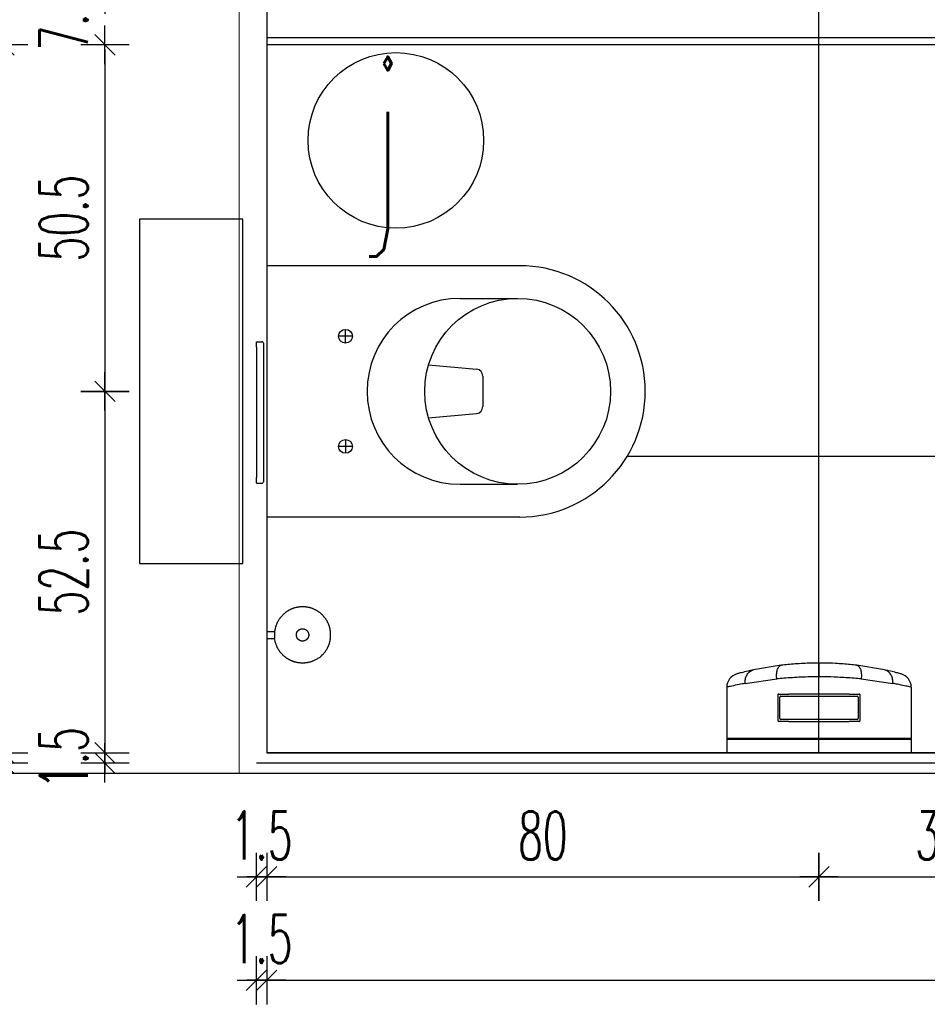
# Model space of a CAD drawing. Header units: centimetres. Extents: x -15121 to 30567, y -60641 to 0.
# Tile 131 of 256: x 6026 to 6157, y -25122 to -24979. Entities that reach past the tile are written whole.
import ezdxf

# ---------------------------------------------------------------- set-up
doc = ezdxf.new("R2010")
doc.units = ezdxf.units.CM
doc.header["$LTSCALE"] = 60
for name, color, linetype in [('AIKA oznaczenia widoków', 30, 'Continuous'), ('AIKA podłoga wc pod meble', 8, 'Continuous'), ('AIKA sanitariaty', 7, 'Continuous'), ('AIKA TYNK', 5, 'Continuous'), ('AIKA widoki wymiarowanie', 7, 'Continuous'), ('AIKA widokowe', 7, 'Continuous'), ('AIKA ŚCIANA', 8, 'Continuous')]:
    doc.layers.add(name, color=color, linetype=linetype)
doc.layers.add('opisy', color=1, linetype='Continuous', lineweight=15)
doc.styles.add('RomanS', font='romans.shx')
doc.styles.add('wymiar', font='txt.shx', dxfattribs={"width": 0.6})
doc.dimstyles.new('Dwudziestka', dxfattribs={"dimtxt": 7, "dimasz": 0.7, "dimexe": 5, "dimexo": 0, "dimgap": 2.5, "dimtad": 1, "dimtoh": 1, "dimdec": 3, "dimrnd": 0.5, "dimdsep": 46, "dimtxsty": 'wymiar', "dimblk": 'znacznik', "dimcen": 0, "dimdle": 5, "dimse1": 1, "dimse2": 1, "dimclrd": 256, "dimclre": 256, "dimclrt": 256, "dimadec": 0, "dimazin": 0, "dimtfac": 0.4, "dimtdec": 3, "dimtix": 1, "dimtofl": 0, "dimtmove": 2, "dimatfit": 3, "dimldrblk": 'znacznik', "dimfxl": 1, "dimtolj": 1, "dimarcsym": 0})

# ---------------------------------------------------------------- blocks, each defined once
blk = doc.blocks.new('toaleta top')
at = {"layer": 'AIKA sanitariaty'}
for p, q in [((-18.25, 39.75), (-18.25, 3)), ((-13.5, 31.08), (-13.5, 39.45)), ((13.5, 31.08), (13.5, 39.45)), ((18.25, 39.75), (18.25, 3)), ((-2.22, 34.39), (2.22, 34.39)), ((-3.85, 26.52), (-3.22, 33.48)), ((3.85, 26.52), (3.22, 33.48)), ((-7, 14.44), (-9, 14.44)), ((-8, 15.44), (-8, 13.44)), ((7, 14.44), (9, 14.44)), ((8, 15.44), (8, 13.44)), ((-18.25, 3), (18.25, 3)), ((25, -0.5), (-25, -0.5)), ((-25, -0.5), (-25, -15.5)), ((25, -15.5), (25, -0.5)), ((-25, -15.5), (25, -15.5))]:
    blk.add_line(p, q, dxfattribs=at)
for centre, radius in [((0, 39.45), 13.5), ((-8, 14.44), 1), ((8, 14.44), 1)]:
    blk.add_circle(centre, radius, dxfattribs=at)
for centre, radius, start, end in [((0, 39.75), 18.25, 0, 180), ((-2.22, 33.39), 1, 90, 174.822), ((2.22, 33.39), 1, 5.178, 90), ((0, 31.08), 13.5, 180, 0)]:
    blk.add_arc(centre, radius, start, end, dxfattribs=at)
blk = doc.blocks.new('sl parawan')
at = {"layer": 'AIKA widokowe'}
for p, q in [((-58.15, -107.45), (57.5, -107.45)), ((-52.65, -108.45), (57.5, -108.45))]:
    blk.add_line(p, q, dxfattribs=at)
blk = doc.blocks.new('sl szczotka rzut')
at = {"layer": 'AIKA sanitariaty', "transparency": 33554610}
for p, q in [((22238.01, -28535.25), (22238.01, -28534.12)), ((22239.01, -28535.25), (22239.01, -28534.12)), ((22239.01, -28535.25), (22238.01, -28535.25))]:
    blk.add_line(p, q, dxfattribs=at)
for points in [[(22235.26, -28527.56), (22235.39, -28527.42), (22235.5, -28527.29), (22235.6, -28527.19), (22235.69, -28527.1), (22235.78, -28527.02), (22235.85, -28526.95), (22235.92, -28526.89), (22235.99, -28526.84), (22236.06, -28526.79), (22236.12, -28526.74), (22236.18, -28526.7), (22236.24, -28526.66), (22236.3, -28526.62), (22236.35, -28526.58), (22236.41, -28526.55), (22236.47, -28526.51), (22236.53, -28526.48), (22236.59, -28526.45), (22236.65, -28526.42), (22236.71, -28526.39), (22236.77, -28526.36), (22236.83, -28526.33), (22236.89, -28526.3), (22236.95, -28526.28), (22237.01, -28526.25), (22237.07, -28526.23), (22237.14, -28526.2), (22237.2, -28526.18), (22237.26, -28526.16), (22237.33, -28526.14), (22237.39, -28526.12), (22237.46, -28526.1), (22237.52, -28526.09), (22237.59, -28526.07), (22237.65, -28526.06), (22237.72, -28526.04), (22237.78, -28526.03), (22237.85, -28526.02), (22237.91, -28526.01), (22237.98, -28526), (22238.05, -28525.99), (22238.11, -28525.98), (22238.18, -28525.98), (22238.25, -28525.97), (22238.31, -28525.97), (22238.38, -28525.97), (22238.45, -28525.97), (22238.51, -28525.97), (22238.58, -28525.97), (22238.65, -28525.97), (22238.71, -28525.97), (22238.78, -28525.97), (22238.85, -28525.98), (22238.91, -28525.98), (22238.98, -28525.99), (22239.05, -28526), (22239.11, -28526.01), (22239.18, -28526.02), (22239.25, -28526.03), (22239.31, -28526.04), (22239.38, -28526.06), (22239.44, -28526.07), (22239.51, -28526.09), (22239.57, -28526.1), (22239.64, -28526.12), (22239.7, -28526.14), (22239.76, -28526.16), (22239.83, -28526.18), (22239.89, -28526.2), (22239.95, -28526.23), (22240.02, -28526.25), (22240.08, -28526.28), (22240.14, -28526.3), (22240.2, -28526.33), (22240.26, -28526.36), (22240.32, -28526.39), (22240.38, -28526.42), (22240.44, -28526.45), (22240.5, -28526.48), (22240.56, -28526.51), (22240.62, -28526.55), (22240.67, -28526.58), (22240.73, -28526.62), (22240.79, -28526.65), (22240.84, -28526.69), (22240.9, -28526.73), (22240.95, -28526.77), (22241, -28526.81), (22241.06, -28526.85), (22241.11, -28526.89), (22241.16, -28526.94), (22241.21, -28526.98), (22241.26, -28527.02), (22241.31, -28527.07), (22241.36, -28527.12), (22241.41, -28527.16), (22241.45, -28527.21), (22241.5, -28527.26), (22241.54, -28527.31), (22241.59, -28527.36), (22241.63, -28527.41), (22241.67, -28527.46), (22241.72, -28527.51), (22241.76, -28527.56), (22241.8, -28527.62), (22241.84, -28527.67), (22241.88, -28527.73), (22241.91, -28527.78), (22241.95, -28527.84), (22241.99, -28527.89), (22242.02, -28527.95), (22242.05, -28528.01), (22242.09, -28528.07), (22242.12, -28528.13), (22242.15, -28528.19), (22242.18, -28528.25), (22242.21, -28528.31), (22242.24, -28528.37), (22242.27, -28528.43), (22242.29, -28528.49), (22242.32, -28528.55), (22242.34, -28528.61), (22242.36, -28528.68), (22242.39, -28528.74), (22242.41, -28528.8), (22242.43, -28528.87), (22242.45, -28528.93), (22242.46, -28529), (22242.48, -28529.06), (22242.5, -28529.13), (22242.51, -28529.19), (22242.52, -28529.26), (22242.54, -28529.32), (22242.55, -28529.39), (22242.56, -28529.45), (22242.57, -28529.52), (22242.58, -28529.59), (22242.58, -28529.65), (22242.59, -28529.72), (22242.59, -28529.79), (22242.6, -28529.85), (22242.6, -28529.92), (22242.6, -28529.99), (22242.6, -28530.05), (22242.6, -28530.12), (22242.6, -28530.19), (22242.6, -28530.25), (22242.59, -28530.32), (22242.59, -28530.39), (22242.58, -28530.45), (22242.58, -28530.52), (22242.57, -28530.59), (22242.56, -28530.65), (22242.55, -28530.72), (22242.54, -28530.79), (22242.52, -28530.85), (22242.51, -28530.92), (22242.5, -28530.98), (22242.48, -28531.05), (22242.46, -28531.11), (22242.45, -28531.18), (22242.43, -28531.24), (22242.41, -28531.3), (22242.39, -28531.37), (22242.36, -28531.43), (22242.34, -28531.49), (22242.32, -28531.56), (22242.29, -28531.62), (22242.27, -28531.68), (22242.24, -28531.74), (22242.21, -28531.8), (22242.18, -28531.86), (22242.15, -28531.92), (22242.12, -28531.98), (22242.09, -28532.04), (22242.05, -28532.1), (22242.02, -28532.16), (22241.99, -28532.21), (22241.95, -28532.27), (22241.91, -28532.33), (22241.88, -28532.38), (22241.84, -28532.44), (22241.8, -28532.49), (22241.76, -28532.54), (22241.72, -28532.6), (22241.67, -28532.65), (22241.63, -28532.7), (22241.59, -28532.75), (22241.54, -28532.8), (22241.5, -28532.85), (22241.45, -28532.9), (22241.41, -28532.94), (22241.36, -28532.99), (22241.31, -28533.04), (22241.26, -28533.08), (22241.21, -28533.13), (22241.16, -28533.17), (22241.11, -28533.21), (22241.06, -28533.26), (22241, -28533.3), (22240.95, -28533.34), (22240.9, -28533.38), (22240.84, -28533.42), (22240.79, -28533.45), (22240.73, -28533.49), (22240.67, -28533.53), (22240.62, -28533.56), (22240.56, -28533.59), (22240.5, -28533.63), (22240.44, -28533.66), (22240.38, -28533.69), (22240.32, -28533.72), (22240.26, -28533.75), (22240.2, -28533.78), (22240.14, -28533.8), (22240.08, -28533.83), (22240.02, -28533.86), (22239.95, -28533.88), (22239.89, -28533.9), (22239.83, -28533.93), (22239.76, -28533.95), (22239.7, -28533.97), (22239.64, -28533.99), (22239.57, -28534), (22239.51, -28534.02), (22239.44, -28534.04), (22239.38, -28534.05), (22239.32, -28534.06), (22239.27, -28534.07), (22239.22, -28534.09), (22239.17, -28534.09), (22239.13, -28534.1), (22239.1, -28534.11), (22239.07, -28534.11), (22239.05, -28534.11), (22239.03, -28534.12), (22239.01, -28534.12), (22238.99, -28534.12), (22238.97, -28534.12), (22238.94, -28534.12), (22238.9, -28534.13), (22238.86, -28534.13), (22238.81, -28534.13), (22238.75, -28534.13), (22238.69, -28534.14), (22238.62, -28534.14), (22238.55, -28534.14), (22238.47, -28534.14), (22238.39, -28534.14), (22238.31, -28534.13), (22238.23, -28534.13), (22238.16, -28534.13), (22238.1, -28534.12), (22238.04, -28534.12), (22238, -28534.12), (22237.98, -28534.12)], [(22235.26, -28527.56), (22235.16, -28527.72), (22235.07, -28527.86), (22234.99, -28527.98), (22234.93, -28528.09), (22234.88, -28528.19), (22234.83, -28528.29), (22234.79, -28528.37), (22234.76, -28528.45), (22234.73, -28528.52), (22234.7, -28528.6), (22234.67, -28528.67), (22234.65, -28528.73), (22234.62, -28528.8), (22234.6, -28528.87), (22234.58, -28528.93), (22234.56, -28529), (22234.55, -28529.06), (22234.53, -28529.13), (22234.52, -28529.19), (22234.5, -28529.26), (22234.49, -28529.32), (22234.48, -28529.39), (22234.47, -28529.45), (22234.46, -28529.52), (22234.45, -28529.59), (22234.45, -28529.65), (22234.44, -28529.72), (22234.43, -28529.79), (22234.43, -28529.85), (22234.43, -28529.92), (22234.43, -28529.99), (22234.43, -28530.05), (22234.43, -28530.12), (22234.43, -28530.19), (22234.43, -28530.25), (22234.43, -28530.32), (22234.44, -28530.39), (22234.45, -28530.45), (22234.45, -28530.52), (22234.46, -28530.59), (22234.47, -28530.65), (22234.48, -28530.72), (22234.49, -28530.79), (22234.5, -28530.85), (22234.52, -28530.92), (22234.53, -28530.98), (22234.55, -28531.05), (22234.56, -28531.11), (22234.58, -28531.18), (22234.6, -28531.24), (22234.62, -28531.3), (22234.64, -28531.37), (22234.66, -28531.43), (22234.69, -28531.49), (22234.71, -28531.56), (22234.74, -28531.62), (22234.76, -28531.68), (22234.79, -28531.74), (22234.82, -28531.8), (22234.85, -28531.86), (22234.88, -28531.92), (22234.91, -28531.98), (22234.94, -28532.04), (22234.97, -28532.1), (22235.01, -28532.16), (22235.04, -28532.21), (22235.08, -28532.27), (22235.11, -28532.33), (22235.15, -28532.38), (22235.19, -28532.44), (22235.23, -28532.49), (22235.27, -28532.54), (22235.31, -28532.6), (22235.35, -28532.65), (22235.4, -28532.7), (22235.44, -28532.75), (22235.48, -28532.8), (22235.53, -28532.85), (22235.58, -28532.9), (22235.62, -28532.94), (22235.67, -28532.99), (22235.72, -28533.04), (22235.77, -28533.08), (22235.82, -28533.13), (22235.87, -28533.17), (22235.92, -28533.21), (22235.97, -28533.26), (22236.03, -28533.3), (22236.08, -28533.34), (22236.13, -28533.38), (22236.19, -28533.42), (22236.24, -28533.45), (22236.3, -28533.49), (22236.36, -28533.53), (22236.41, -28533.56), (22236.47, -28533.59), (22236.53, -28533.63), (22236.59, -28533.66), (22236.65, -28533.69), (22236.71, -28533.72), (22236.78, -28533.75), (22236.84, -28533.78), (22236.92, -28533.81), (22236.99, -28533.85), (22237.07, -28533.88), (22237.16, -28533.91), (22237.26, -28533.94), (22237.37, -28533.97), (22237.49, -28534.01), (22237.63, -28534.04), (22237.79, -28534.08), (22237.98, -28534.12)]]:
    blk.add_lwpolyline(points, dxfattribs=at)
blk.add_lwpolyline([(22239.38, -28530.29), (22239.39, -28530.27), (22239.39, -28530.26), (22239.39, -28530.24), (22239.39, -28530.23), (22239.4, -28530.21), (22239.4, -28530.2), (22239.4, -28530.19), (22239.4, -28530.17), (22239.41, -28530.16), (22239.41, -28530.14), (22239.41, -28530.13), (22239.41, -28530.11), (22239.41, -28530.1), (22239.41, -28530.08), (22239.41, -28530.07), (22239.41, -28530.05), (22239.41, -28530.04), (22239.41, -28530.02), (22239.41, -28530.01), (22239.41, -28530), (22239.41, -28529.98), (22239.41, -28529.97), (22239.41, -28529.95), (22239.4, -28529.94), (22239.4, -28529.92), (22239.4, -28529.91), (22239.4, -28529.89), (22239.39, -28529.88), (22239.39, -28529.86), (22239.39, -28529.85), (22239.39, -28529.84), (22239.38, -28529.82), (22239.38, -28529.81), (22239.37, -28529.79), (22239.37, -28529.78), (22239.36, -28529.77), (22239.36, -28529.75), (22239.35, -28529.74), (22239.35, -28529.72), (22239.34, -28529.71), (22239.34, -28529.7), (22239.33, -28529.68), (22239.33, -28529.67), (22239.32, -28529.66), (22239.31, -28529.64), (22239.31, -28529.63), (22239.3, -28529.62), (22239.29, -28529.6), (22239.28, -28529.59), (22239.28, -28529.58), (22239.27, -28529.57), (22239.26, -28529.55), (22239.25, -28529.54), (22239.24, -28529.53), (22239.24, -28529.52), (22239.23, -28529.51), (22239.22, -28529.5), (22239.21, -28529.48), (22239.2, -28529.47), (22239.19, -28529.46), (22239.18, -28529.45), (22239.17, -28529.44), (22239.16, -28529.43), (22239.15, -28529.42), (22239.14, -28529.41), (22239.13, -28529.4), (22239.12, -28529.39), (22239.11, -28529.38), (22239.1, -28529.37), (22239.08, -28529.36), (22239.07, -28529.35), (22239.06, -28529.34), (22239.05, -28529.33), (22239.04, -28529.32), (22239.03, -28529.32), (22239.01, -28529.31), (22239, -28529.3), (22238.99, -28529.29), (22238.98, -28529.28), (22238.96, -28529.28), (22238.95, -28529.27), (22238.94, -28529.26), (22238.92, -28529.25), (22238.91, -28529.25), (22238.9, -28529.24), (22238.88, -28529.24), (22238.87, -28529.23), (22238.86, -28529.22), (22238.84, -28529.22), (22238.83, -28529.21), (22238.82, -28529.21), (22238.8, -28529.2), (22238.79, -28529.2), (22238.77, -28529.19), (22238.76, -28529.19), (22238.75, -28529.19), (22238.73, -28529.18), (22238.72, -28529.18), (22238.7, -28529.18), (22238.69, -28529.17), (22238.67, -28529.17), (22238.66, -28529.17), (22238.65, -28529.17), (22238.63, -28529.16), (22238.62, -28529.16), (22238.6, -28529.16), (22238.59, -28529.16), (22238.57, -28529.16), (22238.56, -28529.16), (22238.54, -28529.16), (22238.53, -28529.16), (22238.51, -28529.16), (22238.5, -28529.16), (22238.48, -28529.16), (22238.47, -28529.16), (22238.46, -28529.16), (22238.44, -28529.16), (22238.43, -28529.16), (22238.41, -28529.16), (22238.4, -28529.16), (22238.38, -28529.17), (22238.37, -28529.17), (22238.35, -28529.17), (22238.34, -28529.17), (22238.32, -28529.18), (22238.31, -28529.18), (22238.3, -28529.18), (22238.28, -28529.19), (22238.27, -28529.19), (22238.25, -28529.19), (22238.24, -28529.2), (22238.23, -28529.2), (22238.21, -28529.21), (22238.2, -28529.21), (22238.18, -28529.22), (22238.17, -28529.22), (22238.16, -28529.23), (22238.14, -28529.24), (22238.13, -28529.24), (22238.12, -28529.25), (22238.1, -28529.25), (22238.09, -28529.26), (22238.08, -28529.27), (22238.07, -28529.28), (22238.05, -28529.28), (22238.04, -28529.29), (22238.03, -28529.3), (22238.02, -28529.31), (22238, -28529.32), (22237.99, -28529.32), (22237.98, -28529.33), (22237.97, -28529.34), (22237.96, -28529.35), (22237.94, -28529.36), (22237.93, -28529.37), (22237.92, -28529.38), (22237.91, -28529.39), (22237.9, -28529.4), (22237.89, -28529.41), (22237.88, -28529.42), (22237.87, -28529.43), (22237.86, -28529.44), (22237.85, -28529.45), (22237.84, -28529.46), (22237.83, -28529.47), (22237.82, -28529.48), (22237.81, -28529.5), (22237.8, -28529.51), (22237.79, -28529.52), (22237.78, -28529.53), (22237.78, -28529.54), (22237.77, -28529.55), (22237.76, -28529.57), (22237.75, -28529.58), (22237.74, -28529.59), (22237.74, -28529.6), (22237.73, -28529.62), (22237.72, -28529.63), (22237.72, -28529.64), (22237.71, -28529.66), (22237.7, -28529.67), (22237.7, -28529.68), (22237.69, -28529.7), (22237.68, -28529.71), (22237.68, -28529.72), (22237.67, -28529.74), (22237.67, -28529.75), (22237.66, -28529.77), (22237.66, -28529.78), (22237.65, -28529.79), (22237.65, -28529.81), (22237.65, -28529.82), (22237.64, -28529.84), (22237.64, -28529.85), (22237.64, -28529.86), (22237.63, -28529.88), (22237.63, -28529.89), (22237.63, -28529.91), (22237.63, -28529.92), (22237.62, -28529.94), (22237.62, -28529.95), (22237.62, -28529.97), (22237.62, -28529.98), (22237.62, -28530), (22237.62, -28530.01), (22237.62, -28530.02), (22237.62, -28530.04), (22237.62, -28530.05), (22237.62, -28530.07), (22237.62, -28530.08), (22237.62, -28530.1), (22237.62, -28530.11), (22237.62, -28530.13), (22237.62, -28530.14), (22237.62, -28530.16), (22237.62, -28530.17), (22237.63, -28530.19), (22237.63, -28530.2), (22237.63, -28530.21), (22237.63, -28530.23), (22237.64, -28530.24), (22237.64, -28530.26), (22237.64, -28530.27), (22237.65, -28530.29), (22237.65, -28530.3), (22237.65, -28530.31), (22237.66, -28530.33), (22237.66, -28530.34), (22237.67, -28530.36), (22237.67, -28530.37), (22237.68, -28530.38), (22237.68, -28530.4), (22237.69, -28530.41), (22237.7, -28530.42), (22237.7, -28530.44), (22237.71, -28530.45), (22237.72, -28530.46), (22237.72, -28530.48), (22237.73, -28530.49), (22237.74, -28530.5), (22237.74, -28530.52), (22237.75, -28530.53), (22237.76, -28530.54), (22237.77, -28530.55), (22237.78, -28530.56), (22237.78, -28530.58), (22237.79, -28530.59), (22237.8, -28530.6), (22237.81, -28530.61), (22237.82, -28530.62), (22237.83, -28530.63), (22237.84, -28530.65), (22237.85, -28530.66), (22237.86, -28530.67), (22237.87, -28530.68), (22237.88, -28530.69), (22237.89, -28530.7), (22237.9, -28530.71), (22237.91, -28530.72), (22237.92, -28530.73), (22237.93, -28530.74), (22237.94, -28530.75), (22237.96, -28530.76), (22237.97, -28530.77), (22237.98, -28530.78), (22237.99, -28530.78), (22238, -28530.79), (22238.02, -28530.8), (22238.03, -28530.81), (22238.04, -28530.82), (22238.05, -28530.82), (22238.07, -28530.83), (22238.08, -28530.84), (22238.09, -28530.85), (22238.1, -28530.85), (22238.12, -28530.86), (22238.13, -28530.87), (22238.14, -28530.87), (22238.16, -28530.88), (22238.17, -28530.88), (22238.18, -28530.89), (22238.2, -28530.89), (22238.21, -28530.9), (22238.23, -28530.9), (22238.24, -28530.91), (22238.25, -28530.91), (22238.27, -28530.92), (22238.28, -28530.92), (22238.3, -28530.92), (22238.31, -28530.93), (22238.32, -28530.93), (22238.34, -28530.93), (22238.35, -28530.94), (22238.37, -28530.94), (22238.38, -28530.94), (22238.4, -28530.94), (22238.41, -28530.95), (22238.43, -28530.95), (22238.44, -28530.95), (22238.46, -28530.95), (22238.47, -28530.95), (22238.48, -28530.95), (22238.5, -28530.95), (22238.51, -28530.95), (22238.53, -28530.95), (22238.54, -28530.95), (22238.56, -28530.95), (22238.57, -28530.95), (22238.59, -28530.95), (22238.6, -28530.95), (22238.62, -28530.95), (22238.63, -28530.94), (22238.65, -28530.94), (22238.66, -28530.94), (22238.67, -28530.94), (22238.69, -28530.93), (22238.7, -28530.93), (22238.72, -28530.93), (22238.73, -28530.92), (22238.75, -28530.92), (22238.76, -28530.92), (22238.77, -28530.91), (22238.79, -28530.91), (22238.8, -28530.9), (22238.82, -28530.9), (22238.83, -28530.89), (22238.84, -28530.89), (22238.86, -28530.88), (22238.87, -28530.88), (22238.88, -28530.87), (22238.9, -28530.87), (22238.91, -28530.86), (22238.92, -28530.85), (22238.94, -28530.85), (22238.95, -28530.84), (22238.96, -28530.83), (22238.98, -28530.82), (22238.99, -28530.82), (22239, -28530.81), (22239.01, -28530.8), (22239.03, -28530.79), (22239.04, -28530.78), (22239.05, -28530.78), (22239.06, -28530.77), (22239.07, -28530.76), (22239.08, -28530.75), (22239.1, -28530.74), (22239.11, -28530.73), (22239.12, -28530.72), (22239.13, -28530.71), (22239.14, -28530.7), (22239.15, -28530.69), (22239.16, -28530.68), (22239.17, -28530.67), (22239.18, -28530.66), (22239.19, -28530.65), (22239.2, -28530.63), (22239.21, -28530.62), (22239.22, -28530.61), (22239.23, -28530.6), (22239.24, -28530.59), (22239.24, -28530.58), (22239.25, -28530.56), (22239.26, -28530.55), (22239.27, -28530.54), (22239.28, -28530.53), (22239.28, -28530.52), (22239.29, -28530.5), (22239.3, -28530.49), (22239.31, -28530.48), (22239.31, -28530.46), (22239.32, -28530.45), (22239.33, -28530.44), (22239.33, -28530.42), (22239.34, -28530.41), (22239.34, -28530.4), (22239.35, -28530.38), (22239.35, -28530.37), (22239.36, -28530.36), (22239.36, -28530.34), (22239.37, -28530.33), (22239.37, -28530.31), (22239.38, -28530.3)], close=True, dxfattribs=at)
blk = doc.blocks.new('sl dozownik papieru rzut')
at = {"layer": 'AIKA sanitariaty'}
for p, q in [((13.4, 0), (-13.4, 0)), ((-13.4, -1.95), (-13.4, 0)), ((13.4, -1.95), (13.4, 0)), ((13.4, -1.95), (-13.4, -1.95)), ((-13.4, -2.05), (13.4, -2.05)), ((-13.4, -9.49), (-13.4, -2.05)), ((-13.35, -2), (13.35, -2)), ((13.4, -9.49), (13.4, -2.05)), ((-6, -4.65), (-6, -8.35)), ((-5.85, -4.5), (-4.39, -4.5)), ((-5.7, -8.05), (-5.7, -4.95)), ((-5.55, -4.8), (5.58, -4.8)), ((4.39, -4.5), (-4.39, -4.5)), ((4.39, -4.5), (5.85, -4.5)), ((5.7, -4.95), (5.7, -8.05)), ((6, -8.35), (6, -4.65)), ((-4.39, -8.5), (-5.85, -8.5)), ((5.55, -8.2), (-5.55, -8.2)), ((-4.39, -8.5), (4.39, -8.5)), ((5.85, -8.5), (4.39, -8.5)), ((-6.13, -10.69), (-10.73, -10.04)), ((0, -13), (0, -11)), ((10.73, -10.04), (6.13, -10.69)), ((-9.5, -12.01), (-5.51, -12.67)), ((5.51, -12.67), (9.5, -12.01))]:
    blk.add_line(p, q, dxfattribs=at)
for centre, radius, start, end in [((-13.35, -1.95), 0.05, 180, 270), ((-13.35, -2.05), 0.05, 90, 180), ((13.35, -1.95), 0.05, 270, 0), ((13.35, -2.05), 0.05, 0, 90), ((-5.85, -4.65), 0.15, 90, 180), ((-5.55, -4.95), 0.15, 90, 180), ((5.55, -4.95), 0.15, 0, 90), ((5.85, -4.65), 0.15, 0, 90), ((-5.85, -8.35), 0.15, 180, 270), ((-5.55, -8.05), 0.15, 180, 270), ((5.55, -8.05), 0.15, 270, 0), ((5.85, -8.35), 0.15, 270, 0), ((-11.4, -9.49), 2, 180, 254.9453), ((11.4, -9.49), 2, 285.0547, 0)]:
    blk.add_arc(centre, radius, start, end, dxfattribs=at)
for points, knots in [([(-13.4, -9.49), (-13.4, -9.49), (-13.32, -9.51), (-12.98, -9.59), (-12.73, -9.64), (-12.12, -9.77), (-11.78, -9.84), (-11.18, -9.96), (-10.96, -10), (-10.73, -10.04)], [719.365815, 719.365815, 719.365815, 719.365815, 741.542046, 741.542046, 763.718271, 763.718271, 782.93566, 782.93566, 792.832229, 792.832229, 792.832229, 792.832229]), ([(10.73, -10.04), (11.04, -9.98), (11.33, -9.93), (12.01, -9.8), (12.37, -9.72), (12.8, -9.63), (12.92, -9.6), (13.13, -9.55), (13.21, -9.54), (13.36, -9.5), (13.4, -9.49), (13.4, -9.49)], [645.89816, 645.89816, 645.89816, 645.89816, 659.198751, 659.198751, 681.041661, 681.041661, 692.345192, 692.345192, 703.648717, 703.648717, 719.365815, 719.365815, 719.365815, 719.365815]), ([(-11.92, -11.42), (-11.92, -11.42), (-11.84, -11.45), (-11.55, -11.52), (-11.32, -11.58), (-10.78, -11.72), (-10.47, -11.79), (-9.94, -11.91), (-9.74, -11.96), (-9.53, -12)], [719.365815, 719.365815, 719.365815, 719.365815, 741.542046, 741.542046, 763.718271, 763.718271, 782.93566, 782.93566, 793.101387, 793.101387, 793.101387, 793.101387]), ([(-10.73, -10.04), (-10.73, -10.04), (-10.73, -10.04), (-10.73, -10.05), (-10.73, -10.05), (-10.73, -10.07), (-10.73, -10.07), (-10.73, -10.09), (-10.73, -10.11), (-10.74, -10.14), (-10.74, -10.17), (-10.74, -10.25), (-10.73, -10.3), (-10.73, -10.45), (-10.71, -10.55), (-10.66, -10.85), (-10.59, -11.03), (-10.4, -11.41), (-10.26, -11.59), (-9.92, -11.86), (-9.73, -11.96), (-9.53, -12)], [-0.008999, -0.008999, -0.008999, -0.008999, 0, 0, 0.195131, 0.195131, 0.390205, 0.390205, 0.780355, 0.780355, 1.560665, 1.560665, 3.121408, 3.121408, 6.243965, 6.243965, 12.498055, 12.498055, 20.307105, 20.307105, 28.11533, 28.11533, 28.11533, 28.11533]), ([(-5.51, -12.67), (-5.63, -12.65), (-5.73, -12.58), (-5.92, -12.35), (-6, -12.19), (-6.11, -11.81), (-6.14, -11.61), (-6.17, -11.16), (-6.16, -10.93), (-6.13, -10.69), (-6.13, -10.69), (-6.13, -10.69)], [0, 0, 0, 0, 7.811334, 7.811334, 15.623566, 15.623566, 22.812435, 22.812435, 29.999926, 29.999926, 30.008028, 30.008028, 30.008028, 30.008028]), ([(-6.13, -10.69), (-5.79, -10.72), (-5.45, -10.76), (-4.32, -10.85), (-3.52, -10.9), (-2.07, -10.97), (-1.42, -10.99), (-0.51, -11), (-0.26, -11), (0, -11)], [665.068332, 665.068332, 665.068332, 665.068332, 674.873359, 674.873359, 696.15174, 696.15174, 712.840829, 712.840829, 719.36757, 719.36757, 719.36757, 719.36757]), ([(0, -11), (0.44, -11), (0.87, -11), (1.74, -10.98), (2.17, -10.96), (3.02, -10.93), (3.45, -10.9), (4.28, -10.85), (4.69, -10.82), (5.45, -10.76), (5.79, -10.72), (6.13, -10.69)], [719.36757, 719.36757, 719.36757, 719.36757, 730.491124, 730.491124, 741.614678, 741.614678, 752.738229, 752.738229, 763.861781, 763.861781, 773.666807, 773.666807, 773.666807, 773.666807]), ([(6.13, -10.69), (6.13, -10.69), (6.13, -10.69), (6.13, -10.7), (6.13, -10.7), (6.14, -10.72), (6.14, -10.73), (6.14, -10.75), (6.14, -10.76), (6.14, -10.81), (6.15, -10.84), (6.15, -10.93), (6.16, -10.98), (6.16, -11.16), (6.16, -11.27), (6.14, -11.61), (6.11, -11.81), (6, -12.19), (5.92, -12.35), (5.73, -12.58), (5.63, -12.65), (5.51, -12.67)], [-0.008087, -0.008087, -0.008087, -0.008087, 0, 0, 0.223897, 0.223897, 0.447699, 0.447699, 0.895311, 0.895311, 1.790581, 1.790581, 3.581414, 3.581414, 7.165142, 7.165142, 14.347918, 14.347918, 22.153528, 22.153528, 29.958241, 29.958241, 29.958241, 29.958241]), ([(10.73, -10.04), (10.73, -10.04), (10.73, -10.04), (10.74, -10.25), (10.73, -10.45), (10.66, -10.85), (10.59, -11.03), (10.4, -11.41), (10.26, -11.59), (9.92, -11.86), (9.73, -11.96), (9.53, -12)], [-0.008936, -0.008936, -0.008936, -0.008936, 0, 0, 6.258249, 6.258249, 12.51788, 12.51788, 20.330205, 20.330205, 28.1424, 28.1424, 28.1424, 28.1424]), ([(9.53, -12), (9.81, -11.94), (10.07, -11.88), (10.69, -11.74), (11, -11.66), (11.38, -11.57), (11.49, -11.54), (11.68, -11.49), (11.75, -11.47), (11.88, -11.44), (11.92, -11.42), (11.92, -11.42)], [645.629, 645.629, 645.629, 645.629, 659.198751, 659.198751, 681.041661, 681.041661, 692.345192, 692.345192, 703.648717, 703.648717, 719.365815, 719.365815, 719.365815, 719.365815]), ([(-9.53, -12), (-9.53, -12), (-9.52, -12), (-9.52, -12), (-9.51, -12), (-9.51, -12), (-9.5, -12.01), (-9.5, -12.01), (-9.5, -12.01), (-9.5, -12.01)], [125.169211, 125.169211, 125.169211, 125.169211, 125.262842, 125.262842, 125.558179, 125.558179, 125.889339, 125.889339, 126.290447, 126.290447, 126.290447, 126.290447]), ([(-5.51, -12.67), (-5.51, -12.67), (-5.51, -12.67), (-5.5, -12.67), (-5.5, -12.67), (-5.5, -12.67)], [25.154736, 25.154736, 25.154736, 25.154736, 25.2068571, 25.2068571, 25.5412471, 25.5412471, 25.5412471, 25.5412471]), ([(-5.5, -12.67), (-5.18, -12.71), (-4.86, -12.74), (-3.85, -12.84), (-3.14, -12.9), (-1.84, -12.97), (-1.26, -12.99), (-0.45, -13), (-0.23, -13), (0, -13)], [664.576978, 664.576978, 664.576978, 664.576978, 674.873359, 674.873359, 696.15174, 696.15174, 712.840829, 712.840829, 719.36757, 719.36757, 719.36757, 719.36757]), ([(0, -13), (0.39, -13), (0.78, -13), (1.55, -12.98), (1.93, -12.96), (2.69, -12.92), (3.07, -12.9), (3.81, -12.84), (4.17, -12.81), (4.86, -12.74), (5.18, -12.71), (5.5, -12.67)], [719.36757, 719.36757, 719.36757, 719.36757, 730.491124, 730.491124, 741.614678, 741.614678, 752.738229, 752.738229, 763.861781, 763.861781, 774.158161, 774.158161, 774.158161, 774.158161]), ([(5.5, -12.67), (5.5, -12.67), (5.5, -12.67), (5.51, -12.67), (5.51, -12.67), (5.51, -12.67)], [0, 0, 0, 0, 0.3582778, 0.3582778, 0.4217256, 0.4217256, 0.4217256, 0.4217256]), ([(9.5, -12.01), (9.5, -12.01), (9.5, -12.01), (9.51, -12), (9.51, -12), (9.52, -12), (9.52, -12), (9.53, -12)], [0, 0, 0, 0, 0.4713843, 0.4713843, 0.7522977, 0.7522977, 0.8768388, 0.8768388, 0.8768388, 0.8768388])]:
    blk.add_open_spline(points, degree=3, knots=knots, dxfattribs=at)
blk = doc.blocks.new('znacznik')
at = {"color": 0}
for points in [[(0, -5), (0, 5)], [(-4, 0), (4, 0)]]:
    blk.add_lwpolyline(points, dxfattribs=at)
at = {"color": 1}
blk.add_lwpolyline([(-2.12, -2.12), (2.12, 2.12)], dxfattribs=at)
blk = doc.blocks.new('*D6159')
at = {"layer": 'AIKA widoki wymiarowanie', "lineweight": -2}
for p, q in [((6037.95, -24974.63), (6037.95, -24973.93)), ((6037.95, -24983.33), (6037.95, -24984.03))]:
    blk.add_line(p, q, dxfattribs=at)
at = {"layer": 'Defpoints', "color": 0}
for p in [(6071.2, -24975.33), (6037.95, -24982.63), (6071.2, -24982.63)]:
    blk.add_point(p, dxfattribs=at)
at = {"layer": 'AIKA widoki wymiarowanie', "linetype": 'ByBlock', "lineweight": -2, "xscale": 0.7, "yscale": 0.7, "zscale": 0.7}
for p, rotation in [((6037.95, -24975.33), 270), ((6037.95, -24982.63), 90)]:
    blk.add_blockref('znacznik', p, dxfattribs=dict(at, rotation=rotation))
at = {"layer": 'AIKA widoki wymiarowanie', "insert": (6031.95, -24978.98), "char_height": 7, "attachment_point": 5, "rotation": 90, "style": 'wymiar'}
blk.add_mtext('\\A1;7.5', dxfattribs=at)
blk = doc.blocks.new('*D6160')
at = {"layer": 'AIKA widoki wymiarowanie', "lineweight": -2}
blk.add_line((6037.95, -24983.33), (6037.95, -25032.27), dxfattribs=at)
at = {"layer": 'Defpoints', "color": 0}
for p in [(6071.2, -24982.63), (6037.95, -25032.97), (6076.05, -25032.97)]:
    blk.add_point(p, dxfattribs=at)
at = {"layer": 'AIKA widoki wymiarowanie', "linetype": 'ByBlock', "lineweight": -2, "xscale": 0.7, "yscale": 0.7, "zscale": 0.7}
for p, rotation in [((6037.95, -24982.63), 90), ((6037.95, -25032.97), 270)]:
    blk.add_blockref('znacznik', p, dxfattribs=dict(at, rotation=rotation))
at = {"layer": 'AIKA widoki wymiarowanie', "insert": (6031.95, -25007.8), "char_height": 7, "attachment_point": 5, "rotation": 90, "style": 'wymiar'}
blk.add_mtext('\\A1;50.5', dxfattribs=at)
blk = doc.blocks.new('*D6161')
at = {"layer": 'AIKA widoki wymiarowanie', "lineweight": -2, "transparency": 16777216}
blk.add_line((6037.95, -25033.67), (6037.95, -25084.78), dxfattribs=at)
at = {"layer": 'Defpoints', "color": 0, "transparency": 16777216}
for p in [(6076.05, -25032.97), (6037.95, -25085.48), (6061.46, -25085.48)]:
    blk.add_point(p, dxfattribs=at)
at = {"layer": 'AIKA widoki wymiarowanie', "lineweight": -2, "transparency": 16777216, "xscale": 0.7, "yscale": 0.7, "zscale": 0.7}
for p, rotation in [((6037.95, -25032.97), 90), ((6037.95, -25085.48), 270)]:
    blk.add_blockref('znacznik', p, dxfattribs=dict(at, rotation=rotation))
at = {"layer": 'AIKA widoki wymiarowanie', "transparency": 16777216, "insert": (6031.95, -25059.22), "char_height": 7, "attachment_point": 5, "rotation": 90, "style": 'wymiar'}
blk.add_mtext('\\A1;52.5', dxfattribs=at)
blk = doc.blocks.new('*D6162')
at = {"layer": 'AIKA widoki wymiarowanie', "lineweight": -2, "transparency": 16777216}
for p, q in [((6037.95, -25084.78), (6037.95, -25084.08)), ((6037.95, -25087.68), (6037.95, -25088.38))]:
    blk.add_line(p, q, dxfattribs=at)
at = {"layer": 'Defpoints', "color": 0, "transparency": 16777216}
for p in [(6061.46, -25085.48), (6037.95, -25086.98), (6059.96, -25086.98)]:
    blk.add_point(p, dxfattribs=at)
at = {"layer": 'AIKA widoki wymiarowanie', "lineweight": -2, "transparency": 16777216, "xscale": 0.7, "yscale": 0.7, "zscale": 0.7}
for p, rotation in [((6037.95, -25085.48), 270), ((6037.95, -25086.98), 90)]:
    blk.add_blockref('znacznik', p, dxfattribs=dict(at, rotation=rotation))
at = {"layer": 'AIKA widoki wymiarowanie', "transparency": 16777216, "insert": (6031.95, -25086.23), "char_height": 7, "attachment_point": 5, "rotation": 90, "style": 'wymiar'}
blk.add_mtext('\\A1;1.5', dxfattribs=at)
blk = doc.blocks.new('*D5946')
at = {"layer": 'AIKA widoki wymiarowanie', "lineweight": -2}
for p, q in [((6023.25, -24974.63), (6023.25, -24973.93)), ((6023.25, -24983.33), (6023.25, -24984.03))]:
    blk.add_line(p, q, dxfattribs=at)
at = {"layer": 'Defpoints', "color": 0}
for p in [(6071.2, -24975.33), (6023.25, -24982.63), (6071.2, -24982.63)]:
    blk.add_point(p, dxfattribs=at)
at = {"layer": 'AIKA widoki wymiarowanie', "linetype": 'ByBlock', "lineweight": -2, "xscale": 0.7, "yscale": 0.7, "zscale": 0.7}
for p, rotation in [((6023.25, -24975.33), 270), ((6023.25, -24982.63), 90)]:
    blk.add_blockref('znacznik', p, dxfattribs=dict(at, rotation=rotation))
at = {"layer": 'AIKA widoki wymiarowanie', "insert": (6017.25, -24978.98), "char_height": 7, "attachment_point": 5, "rotation": 90, "style": 'wymiar'}
blk.add_mtext('\\A1;7.5', dxfattribs=at)
blk = doc.blocks.new('*D5947')
at = {"layer": 'AIKA widoki wymiarowanie', "lineweight": -2}
blk.add_line((6023.25, -24983.33), (6023.25, -25084.78), dxfattribs=at)
at = {"layer": 'Defpoints', "color": 0}
for p in [(6071.2, -24982.63), (6023.25, -25085.48), (6061.46, -25085.48)]:
    blk.add_point(p, dxfattribs=at)
at = {"layer": 'AIKA widoki wymiarowanie', "linetype": 'ByBlock', "lineweight": -2, "xscale": 0.7, "yscale": 0.7, "zscale": 0.7}
for p, rotation in [((6023.25, -24982.63), 90), ((6023.25, -25085.48), 270)]:
    blk.add_blockref('znacznik', p, dxfattribs=dict(at, rotation=rotation))
at = {"layer": 'AIKA widoki wymiarowanie', "insert": (6017.25, -25034.05), "char_height": 7, "attachment_point": 5, "rotation": 90, "style": 'wymiar'}
blk.add_mtext('\\A1;103', dxfattribs=at)
blk = doc.blocks.new('*D5948')
at = {"layer": 'AIKA widoki wymiarowanie', "lineweight": -2, "transparency": 16777216}
for p, q in [((6023.25, -25084.78), (6023.25, -25084.08)), ((6023.25, -25087.68), (6023.25, -25088.38))]:
    blk.add_line(p, q, dxfattribs=at)
at = {"layer": 'Defpoints', "color": 0, "transparency": 16777216}
for p in [(6061.46, -25085.48), (6023.25, -25086.98), (6059.96, -25086.98)]:
    blk.add_point(p, dxfattribs=at)
at = {"layer": 'AIKA widoki wymiarowanie', "lineweight": -2, "transparency": 16777216, "xscale": 0.7, "yscale": 0.7, "zscale": 0.7}
for p, rotation in [((6023.25, -25085.48), 270), ((6023.25, -25086.98), 90)]:
    blk.add_blockref('znacznik', p, dxfattribs=dict(at, rotation=rotation))
at = {"layer": 'AIKA widoki wymiarowanie', "transparency": 16777216, "insert": (6017.25, -25086.23), "char_height": 7, "attachment_point": 5, "rotation": 90, "style": 'wymiar'}
blk.add_mtext('\\A1;1.5', dxfattribs=at)
blk = doc.blocks.new('*D6165')
at = {"layer": 'AIKA widoki wymiarowanie', "lineweight": -2, "transparency": 16777216}
for p, q in [((6003.58, -25084.78), (6003.58, -25084.08)), ((6003.58, -25087.68), (6003.58, -25088.38))]:
    blk.add_line(p, q, dxfattribs=at)
at = {"layer": 'Defpoints', "color": 0, "transparency": 16777216}
for p in [(6003.58, -25085.48), (6064.1, -25085.48), (6064.1, -25086.98)]:
    blk.add_point(p, dxfattribs=at)
at = {"layer": 'AIKA widoki wymiarowanie', "lineweight": -2, "transparency": 16777216, "xscale": 0.7, "yscale": 0.7, "zscale": 0.7}
for p, rotation in [((6003.58, -25085.48), 270), ((6003.58, -25086.98), 90)]:
    blk.add_blockref('znacznik', p, dxfattribs=dict(at, rotation=rotation))
at = {"layer": 'AIKA widoki wymiarowanie', "transparency": 16777216, "insert": (5997.58, -25086.23), "char_height": 7, "attachment_point": 5, "rotation": 90, "style": 'wymiar'}
blk.add_mtext('\\A1;1.5', dxfattribs=at)
blk = doc.blocks.new('*D6166')
at = {"layer": 'AIKA widoki wymiarowanie', "lineweight": -2, "transparency": 16777216}
blk.add_line((6003.58, -25084.78), (6003.58, -24662.19), dxfattribs=at)
at = {"layer": 'Defpoints', "color": 0, "transparency": 16777216}
for p in [(6003.58, -24661.49), (6061.46, -24661.49), (6064.1, -25085.48)]:
    blk.add_point(p, dxfattribs=at)
at = {"layer": 'AIKA widoki wymiarowanie', "lineweight": -2, "transparency": 16777216, "xscale": 0.7, "yscale": 0.7, "zscale": 0.7}
for p, rotation in [((6003.58, -24661.49), 90), ((6003.58, -25085.48), 270)]:
    blk.add_blockref('znacznik', p, dxfattribs=dict(at, rotation=rotation))
at = {"layer": 'AIKA widoki wymiarowanie', "transparency": 16777216, "insert": (5997.58, -24873.49), "char_height": 7, "attachment_point": 5, "rotation": 90, "style": 'wymiar'}
blk.add_mtext('\\A1;424', dxfattribs=at)
blk = doc.blocks.new('*D6168')
at = {"layer": 'AIKA widoki wymiarowanie', "lineweight": -2, "transparency": 16777216}
for p, q in [((6059.26, -25103.49), (6058.56, -25103.49)), ((6062.16, -25103.49), (6062.86, -25103.49))]:
    blk.add_line(p, q, dxfattribs=at)
at = {"layer": 'Defpoints', "color": 0, "transparency": 16777216}
for p in [(6059.96, -25080.21), (6061.46, -25080.21), (6061.46, -25103.49)]:
    blk.add_point(p, dxfattribs=at)
at = {"layer": 'AIKA widoki wymiarowanie', "lineweight": -2, "transparency": 16777216, "xscale": 0.7, "yscale": 0.7, "zscale": 0.7}
blk.add_blockref('znacznik', (6059.96, -25103.49), dxfattribs=at)
at = {"layer": 'AIKA widoki wymiarowanie', "lineweight": -2, "transparency": 16777216, "xscale": 0.7, "yscale": 0.7, "zscale": 0.7, "rotation": 180}
blk.add_blockref('znacznik', (6061.46, -25103.49), dxfattribs=at)
at = {"layer": 'AIKA widoki wymiarowanie', "transparency": 16777216, "insert": (6060.71, -25097.49), "char_height": 7, "attachment_point": 5, "style": 'wymiar'}
blk.add_mtext('\\A1;1.5', dxfattribs=at)
blk = doc.blocks.new('*D6169')
at = {"layer": 'AIKA widoki wymiarowanie', "lineweight": -2, "transparency": 16777216}
blk.add_line((6062.16, -25103.49), (6141, -25103.49), dxfattribs=at)
at = {"layer": 'Defpoints', "color": 0, "transparency": 16777216}
for p in [(6061.46, -25080.21), (6141.7, -25080.93), (6141.7, -25103.49)]:
    blk.add_point(p, dxfattribs=at)
at = {"layer": 'AIKA widoki wymiarowanie', "lineweight": -2, "transparency": 16777216, "xscale": 0.7, "yscale": 0.7, "zscale": 0.7, "rotation": 180}
blk.add_blockref('znacznik', (6061.46, -25103.49), dxfattribs=at)
at = {"layer": 'AIKA widoki wymiarowanie', "lineweight": -2, "transparency": 16777216, "xscale": 0.7, "yscale": 0.7, "zscale": 0.7}
blk.add_blockref('znacznik', (6141.7, -25103.49), dxfattribs=at)
at = {"layer": 'AIKA widoki wymiarowanie', "transparency": 16777216, "insert": (6101.58, -25097.49), "char_height": 7, "attachment_point": 5, "style": 'wymiar'}
blk.add_mtext('\\A1;80', dxfattribs=at)
blk = doc.blocks.new('*D6170')
at = {"layer": 'AIKA widoki wymiarowanie', "lineweight": -2, "transparency": 16777216}
blk.add_line((6142.4, -25103.49), (6176.11, -25103.49), dxfattribs=at)
at = {"layer": 'Defpoints', "color": 0, "transparency": 16777216}
for p in [(6141.7, -25080.93), (6176.81, -25080.32), (6176.81, -25103.49)]:
    blk.add_point(p, dxfattribs=at)
at = {"layer": 'AIKA widoki wymiarowanie', "lineweight": -2, "transparency": 16777216, "xscale": 0.7, "yscale": 0.7, "zscale": 0.7, "rotation": 180}
blk.add_blockref('znacznik', (6141.7, -25103.49), dxfattribs=at)
at = {"layer": 'AIKA widoki wymiarowanie', "lineweight": -2, "transparency": 16777216, "xscale": 0.7, "yscale": 0.7, "zscale": 0.7}
blk.add_blockref('znacznik', (6176.81, -25103.49), dxfattribs=at)
at = {"layer": 'AIKA widoki wymiarowanie', "transparency": 16777216, "insert": (6159.26, -25097.49), "char_height": 7, "attachment_point": 5, "style": 'wymiar'}
blk.add_mtext('\\A1;35', dxfattribs=at)
blk = doc.blocks.new('*D6176')
at = {"layer": 'AIKA widoki wymiarowanie', "lineweight": -2, "transparency": 16777216}
for p, q in [((6059.26, -25118.51), (6058.56, -25118.51)), ((6062.16, -25118.51), (6062.86, -25118.51))]:
    blk.add_line(p, q, dxfattribs=at)
at = {"layer": 'Defpoints', "color": 0, "transparency": 16777216}
for p in [(6059.96, -25082.59), (6061.46, -25082.59), (6061.46, -25118.51)]:
    blk.add_point(p, dxfattribs=at)
at = {"layer": 'AIKA widoki wymiarowanie', "lineweight": -2, "transparency": 16777216, "xscale": 0.7, "yscale": 0.7, "zscale": 0.7}
blk.add_blockref('znacznik', (6059.96, -25118.51), dxfattribs=at)
at = {"layer": 'AIKA widoki wymiarowanie', "lineweight": -2, "transparency": 16777216, "xscale": 0.7, "yscale": 0.7, "zscale": 0.7, "rotation": 180}
blk.add_blockref('znacznik', (6061.46, -25118.51), dxfattribs=at)
at = {"layer": 'AIKA widoki wymiarowanie', "transparency": 16777216, "insert": (6060.71, -25112.51), "char_height": 7, "attachment_point": 5, "style": 'wymiar'}
blk.add_mtext('\\A1;1.5', dxfattribs=at)
blk = doc.blocks.new('*D6177')
at = {"layer": 'AIKA widoki wymiarowanie', "lineweight": -2, "transparency": 16777216}
blk.add_line((6062.16, -25118.51), (6505.76, -25118.51), dxfattribs=at)
at = {"layer": 'Defpoints', "color": 0, "transparency": 16777216}
for p in [(6061.46, -25082.59), (6506.46, -25085.48), (6506.46, -25118.51)]:
    blk.add_point(p, dxfattribs=at)
at = {"layer": 'AIKA widoki wymiarowanie', "lineweight": -2, "transparency": 16777216, "xscale": 0.7, "yscale": 0.7, "zscale": 0.7, "rotation": 180}
blk.add_blockref('znacznik', (6061.46, -25118.51), dxfattribs=at)
at = {"layer": 'AIKA widoki wymiarowanie', "lineweight": -2, "transparency": 16777216, "xscale": 0.7, "yscale": 0.7, "zscale": 0.7}
blk.add_blockref('znacznik', (6506.46, -25118.51), dxfattribs=at)
at = {"layer": 'AIKA widoki wymiarowanie', "transparency": 16777216, "insert": (6283.96, -25112.51), "char_height": 7, "attachment_point": 5, "style": 'wymiar'}
blk.add_mtext('\\A1;445', dxfattribs=at)

msp = doc.modelspace()

# ---------------------------------------------------------------- linework, layer by layer
at = {"layer": 'AIKA oznaczenia widoków'}
msp.add_circle((6080.219, -24996.5166), 12.7586, dxfattribs=at)
at = {"layer": 'AIKA podłoga wc pod meble'}
for p, q in [((6141.6623, -25085.4802), (6141.6623, -24661.4802)), ((6141.6623, -25085.4802), (6141.6623, -24661.4802)), ((6506.4623, -25042.4356), (6113.8152, -25042.4356))]:
    msp.add_line(p, q, dxfattribs=at)
msp.add_lwpolyline([(6471.9623, -24641.4802), (6471.9623, -24661.4802), (6386.9623, -24661.4802), (6386.9623, -24672.9802), (6368.9623, -24672.9802), (6368.9623, -24661.4802), (6061.4623, -24661.4802), (6061.4623, -25085.4802), (6506.4623, -25085.4802), (6506.4623, -24930.4802), (6350.4623, -24930.4802), (6350.4623, -24864.3728), (6368.9623, -24864.3728), (6368.9623, -24762.9802), (6386.9623, -24762.9802), (6386.9623, -24900.4802), (6668.9623, -24900.4802), (6668.9623, -24661.4802), (6572.9623, -24661.4802), (6572.9623, -24641.4802)], close=True, dxfattribs=at)
msp.add_lwpolyline([(6471.9623, -24641.4802), (6471.9623, -24661.4802), (6386.9623, -24661.4802), (6386.9623, -24672.9802), (6368.9623, -24672.9802), (6368.9623, -24661.4802), (6061.4623, -24661.4802), (6061.4623, -25085.4802), (6506.4623, -25085.4802), (6506.4623, -24930.4802), (6350.4623, -24930.4802), (6350.4623, -24864.3728), (6368.9623, -24864.3728), (6368.9623, -24762.9802), (6386.9623, -24762.9802), (6386.9623, -24900.4802), (6668.9623, -24900.4802), (6668.9623, -24661.4802), (6572.9623, -24661.4802), (6572.9623, -24641.4802)], close=True, dxfattribs=at)
at = {"layer": 'AIKA sanitariaty'}
for p, q in [((6059.9623, -25025.766), (6060.7623, -25025.766)), ((6059.9623, -25026.5637), (6059.9623, -25025.766)), ((6059.9623, -25026.5637), (6059.9623, -25045.4636)), ((6060.9623, -25025.966), (6060.9623, -25026.5643)), ((6060.9623, -25026.5643), (6060.9623, -25045.4642)), ((6059.9623, -25046.2659), (6059.9623, -25045.4636)), ((6059.9623, -25046.2659), (6059.9623, -25046.3021)), ((6059.9623, -25046.3021), (6060.7623, -25046.3021)), ((6060.9623, -25045.4642), (6060.9623, -25046.0659)), ((6060.9623, -25046.0659), (6060.9623, -25046.1021))]:
    msp.add_line(p, q, dxfattribs=at)
for centre, start, end in [((6060.7624, -25025.966), 359.999754, 90.000566), ((6060.7623, -25046.1021), 269.999798, 359.999882)]:
    msp.add_arc(centre, 0.2, start, end, dxfattribs=at)
at = {"layer": 'AIKA TYNK'}
msp.add_line((6507.9623, -25086.9802), (6059.9623, -25086.9802), dxfattribs=at)
at = {"layer": 'AIKA widokowe'}
msp.add_line((6506.4623, -25085.4802), (6061.4623, -25085.4802), dxfattribs=at)
at = {"layer": 'AIKA ŚCIANA'}
msp.add_line((6510.4623, -25088.5142), (6015.2457, -25088.4802), dxfattribs=at)
at = {"layer": 'opisy', "color": 8}
msp.add_line((6057.4623, -25088.5142), (6057.4623, -24658.4802), dxfattribs=at)

# ---------------------------------------------------------------- block references
at = {"layer": 'AIKA sanitariaty', "color": 8}
for name, p, rotation in [('toaleta top', (6058.4623, -25032.9692), 270), ('sl dozownik papieru rzut', (6141.7027, -25085.4332), 180)]:
    msp.add_blockref(name, p, dxfattribs=dict(at, rotation=rotation))
at = {"layer": 'AIKA sanitariaty', "color": 8, "xscale": -1, "rotation": 270}
msp.add_blockref('sl szczotka rzut', (34596.7159, -47306.8639), dxfattribs=at)
at = {"layer": 'AIKA widokowe', "color": 8, "xscale": -1}
msp.add_blockref('sl parawan', (6118.9623, -24874.1792), dxfattribs=at)

# ---------------------------------------------------------------- texts
at = {"layer": 'AIKA oznaczenia widoków', "insert": (6075.7932, -24985.3544, 256.2), "char_height": 21, "width": 498.713923, "attachment_point": 1, "style": 'RomanS'}
msp.add_mtext('{\\W0.6;j}', dxfattribs=at)

# ---------------------------------------------------------------- dimensions: what is measured, and where the dimension line sits
at = {"layer": 'AIKA widoki wymiarowanie'}
for base, p1, p2, picture, middle in [((6003.5798, -24661.4899), (6064.0975, -25085.4802), (6061.4623, -24661.4899), '*D6166', (5997.5798, -24873.4851)), ((6023.2534, -24982.6292), (6071.2023, -24975.3292), (6071.2023, -24982.6292), '*D5946', (6017.2534, -24978.9792)), ((6037.954, -24982.6292), (6071.2023, -24975.3292), (6071.2023, -24982.6292), '*D6159', (6031.954, -24978.9792)), ((6023.2534, -25085.4802), (6071.2023, -24982.6292), (6061.4623, -25085.4802), '*D5947', (6017.2534, -25034.0547)), ((6037.954, -25032.9692), (6071.2023, -24982.6292), (6076.0465, -25032.9692), '*D6160', (6031.954, -25007.7992)), ((6037.954, -25085.4802), (6076.0465, -25032.9692), (6061.4623, -25085.4802), '*D6161', (6031.954, -25059.2247)), ((6003.5798, -25085.4802), (6064.0975, -25086.9802), (6064.0975, -25085.4802), '*D6165', (5997.5798, -25086.2302)), ((6023.2534, -25086.9802), (6061.4623, -25085.4802), (6059.9623, -25086.9802), '*D5948', (6017.2534, -25086.2302)), ((6037.954, -25086.9802), (6061.4623, -25085.4802), (6059.9623, -25086.9802), '*D6162', (6031.954, -25086.2302))]:
    dim = msp.add_linear_dim(base=base, p1=p1, p2=p2, angle=90, dimstyle='Dwudziestka', dxfattribs=at)
    dim.commit()
    dim.dimension.update_dxf_attribs({"geometry": picture, "text_midpoint": middle})
for base, p1, p2, picture, middle in [((6061.4623, -25103.4904), (6059.9623, -25080.2122), (6061.4623, -25080.2122), '*D6168', (6060.7123, -25097.4904)), ((6141.7027, -25103.4904), (6061.4623, -25080.2122), (6141.7027, -25080.9332), '*D6169', (6101.5825, -25097.4904)), ((6176.8123, -25103.4904), (6141.7027, -25080.9332), (6176.8123, -25080.3179), '*D6170', (6159.2575, -25097.4904)), ((6061.4623, -25118.5058), (6059.9623, -25082.5859), (6061.4623, -25082.5859), '*D6176', (6060.7123, -25112.5058)), ((6506.4623, -25118.5058), (6061.4623, -25082.5859), (6506.4623, -25085.4802), '*D6177', (6283.9623, -25112.5058))]:
    dim = msp.add_linear_dim(base=base, p1=p1, p2=p2, dimstyle='Dwudziestka', dxfattribs=at)
    dim.commit()
    dim.dimension.update_dxf_attribs({"geometry": picture, "text_midpoint": middle})

doc.saveas('drawing.dxf')
